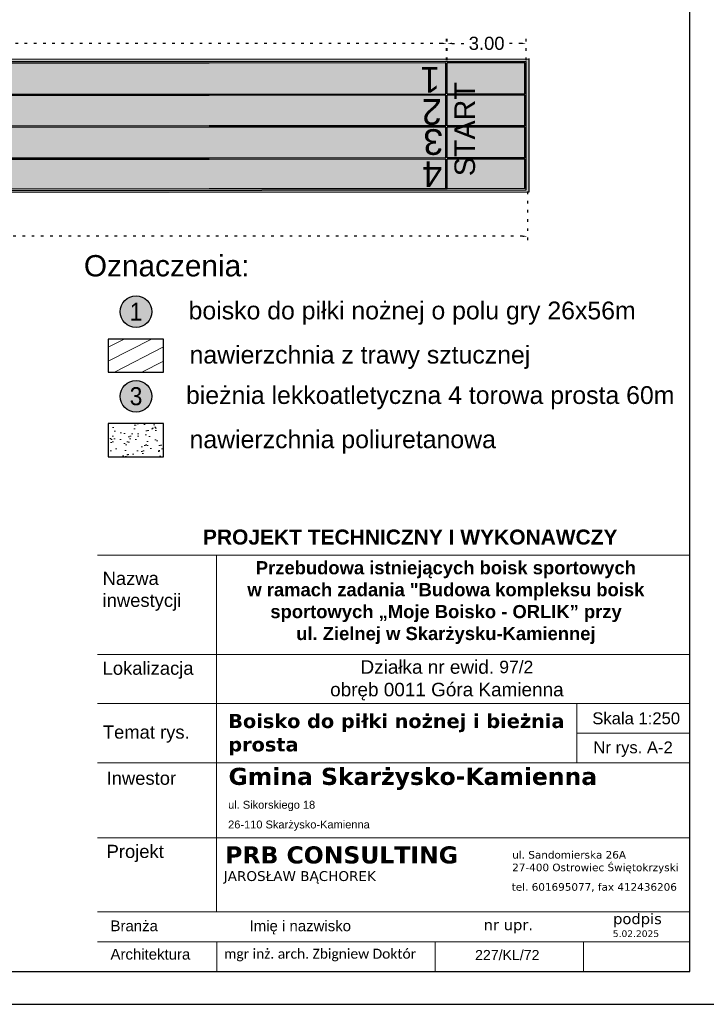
# Model space of a CAD drawing. Header units: millimetres. Extents: x 74583 to 75292, y 11361 to 11727.
# Tile 4 of 85: x 74813 to 74839, y 11653 to 11690. Entities that reach past the tile are written whole.
import ezdxf
from ezdxf.enums import TextEntityAlignment as Align

# ---------------------------------------------------------------- set-up
doc = ezdxf.new("R2010")
doc.units = ezdxf.units.MM
doc.set_wipeout_variables(frame=1)
doc.linetypes.add('1', pattern=[0])
doc.linetypes.add('DOT', pattern=[0.25, 0, -0.25])
doc.layers.add('bieżnia', color=7, linetype='Continuous')
doc.layers.add('pzt zawsze widoczna', color=7, linetype='Continuous')
doc.layers.add('pzt zielen', color=92, linetype='Continuous', lineweight=13)
doc.layers.add('wymiary', color=250, linetype='Continuous', lineweight=5)
doc.styles.add('ARIAL', font='ARIAL.TTF', dxfattribs={"width": 0.9})
doc.styles.add('do mapy w cm', font='verdana.TTF', dxfattribs={"height": 150})
doc.styles.add('GENERATED_STYLE_1', font='ARIAL.TTF')
doc.styles.get("Standard").update_dxf_attribs({"font": 'ARIAL.TTF'})
doc.dimstyles.get("Standard").update_dxf_attribs({"dimtxt": 0.5, "dimasz": 0.18, "dimexe": 0.18, "dimexo": 0.0625, "dimgap": 0.09, "dimtad": 0, "dimtih": 1, "dimtoh": 1, "dimzin": 0, "dimdsep": 46, "dimtxsty": 'Standard', "dimcen": 0.09, "dimadec": 0, "dimazin": 0, "dimtfac": 1, "dimtofl": 0, "dimtmove": 0, "dimatfit": 3, "dimfxl": 1, "dimtolj": 1, "dimtzin": 0, "dimarcsym": 0})

# ---------------------------------------------------------------- blocks, each defined once
blk = doc.blocks.new('*D537')
at = {"layer": 'Defpoints', "color": 0, "linetype": '1'}
for p in [(74752.308, 11683.946), (74832.305, 11683.946), (74752.308, 11682.183)]:
    blk.add_point(p, dxfattribs=at)
at = {"layer": 'wymiary', "color": 0, "linetype": 'DOT', "lineweight": -2}
for p, q in [((74752.308, 11683.884), (74752.308, 11682.003)), ((74832.305, 11683.884), (74832.305, 11682.003)), ((74752.488, 11682.183), (74791.373, 11682.183)), ((74832.125, 11682.183), (74793.24, 11682.183))]:
    blk.add_line(p, q, dxfattribs=at)
at = {"layer": 'wymiary', "color": 0, "linetype": '1'}
for points in [[(74752.488, 11682.213), (74752.488, 11682.153), (74752.308, 11682.183)], [(74832.125, 11682.153), (74832.125, 11682.213), (74832.305, 11682.183)]]:
    blk.add_solid(points, dxfattribs=at)
at = {"layer": 'wymiary', "color": 0, "linetype": '1', "lineweight": 9, "insert": (74792.307, 11682.183), "char_height": 0.5, "attachment_point": 5}
blk.add_mtext('\\A1;80.00', dxfattribs=at)
blk = doc.blocks.new('*D538')
at = {"layer": 'Defpoints', "color": 0, "linetype": '1'}
for p in [(74829.259, 11689.515), (74829.259, 11688.821), (74832.254, 11688.821)]:
    blk.add_point(p, dxfattribs=at)
at = {"layer": 'wymiary', "color": 0, "linetype": 'DOT', "lineweight": -2}
for p, q in [((74829.259, 11688.883), (74829.259, 11689.695)), ((74829.439, 11689.515), (74830.018, 11689.515)), ((74832.074, 11689.515), (74831.495, 11689.515)), ((74832.254, 11688.883), (74832.254, 11689.695))]:
    blk.add_line(p, q, dxfattribs=at)
at = {"layer": 'wymiary', "color": 0, "linetype": '1'}
for points in [[(74829.439, 11689.545), (74829.439, 11689.485), (74829.259, 11689.515)], [(74832.074, 11689.485), (74832.074, 11689.545), (74832.254, 11689.515)]]:
    blk.add_solid(points, dxfattribs=at)
at = {"layer": 'wymiary', "color": 0, "linetype": '1', "lineweight": 9, "insert": (74830.757, 11689.515), "char_height": 0.5, "attachment_point": 5}
blk.add_mtext('\\A1;3.00', dxfattribs=at)
blk = doc.blocks.new('*D539')
at = {"layer": 'Defpoints', "color": 0, "linetype": '1'}
for p in [(74769.232, 11689.515), (74769.232, 11689.258), (74829.237, 11688.821)]:
    blk.add_point(p, dxfattribs=at)
at = {"layer": 'wymiary', "color": 0, "linetype": 'DOT', "lineweight": -2}
for p, q in [((74769.232, 11689.321), (74769.232, 11689.695)), ((74769.412, 11689.515), (74798.301, 11689.515)), ((74829.057, 11689.515), (74800.169, 11689.515)), ((74829.237, 11688.883), (74829.237, 11689.695))]:
    blk.add_line(p, q, dxfattribs=at)
at = {"layer": 'wymiary', "color": 0, "linetype": '1'}
for points in [[(74769.412, 11689.545), (74769.412, 11689.485), (74769.232, 11689.515)], [(74829.057, 11689.485), (74829.057, 11689.545), (74829.237, 11689.515)]]:
    blk.add_solid(points, dxfattribs=at)
at = {"layer": 'wymiary', "color": 0, "linetype": '1', "lineweight": 9, "insert": (74799.235, 11689.515), "char_height": 0.5, "attachment_point": 5}
blk.add_mtext('\\A1;60.00', dxfattribs=at)

msp = doc.modelspace()

# ---------------------------------------------------------------- hatches: boundary and pattern name
at = {"layer": 'pzt zielen', "lineweight": 5}
h = msp.add_hatch(dxfattribs=at)
h.set_pattern_fill('ANSI31', color=3, scale=0.15, angle=342.203, style=0)
h.set_pattern_definition([(27.203045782, (-3688474.56895, -2919375.79086), (-0.21771540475, 0.423572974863), [])])
h.paths.add_polyline_path([(74818.48, 11677.017), (74818.48, 11678.277), (74816.38, 11678.277), (74816.38, 11677.017)])
at = {"layer": 'wymiary'}
h = msp.add_hatch(dxfattribs=at)
h.set_pattern_fill('AR-SAND', color=20, scale=0.01, angle=60.5439, style=0)
h.set_pattern_definition([(98.0439, (74906.9082, 11766.95264), (-0.4340164, 0.2267402), [0, -0.38608, 0, -0.4318, 0, -0.41275]), (68.0439, (74906.9082, 11766.95264), (-0.403107, 0.743918), [0, -0.20828, 0, -0.34798, 0, -0.13335]), (28.0439, (74906.75456, 11766.6806), (0.3877243, 0.6894497), [0, -0.127, 0, -0.4572, 0, -0.5969]), (18.0439, (74906.75456, 11766.6806), (0.181372, 0.7744805), [0, -0.0635, 0, -0.29972, 0, -0.3429])])
h.paths.add_polyline_path([(74752.207, 11688.863), (74832.354, 11688.933), (74832.358, 11683.845), (74758.021, 11683.786), (74752.212, 11683.813)])
h = msp.add_hatch(color=2, dxfattribs=at)
edge = h.paths.add_edge_path()
edge.add_arc((74817.439, 11679.315), 0.6, 0, 360)
h = msp.add_hatch(color=2, dxfattribs=at)
edge = h.paths.add_edge_path()
edge.add_arc((74817.439, 11676.099), 0.6, 0, 360)
h = msp.add_hatch(dxfattribs=at)
h.set_pattern_fill('AR-SAND', color=20, scale=0.01, angle=60.5439, style=0)
h.set_pattern_definition([(98.0439, (74933.6885, 11750.6577), (-0.4340164, 0.2267402), [0, -0.38608, 0, -0.4318, 0, -0.41275]), (68.0439, (74933.6885, 11750.6577), (-0.403107, 0.743918), [0, -0.20828, 0, -0.34798, 0, -0.13335]), (28.0439, (74933.53485, 11750.38565), (0.3877243, 0.6894497), [0, -0.127, 0, -0.4572, 0, -0.5969]), (18.0439, (74933.53485, 11750.38565), (0.181372, 0.7744805), [0, -0.0635, 0, -0.29972, 0, -0.3429])])
h.paths.add_polyline_path([(74816.38, 11675.061), (74818.48, 11675.061), (74818.48, 11673.801), (74816.38, 11673.801)])

# ---------------------------------------------------------------- linework, layer by layer
at = {"lineweight": 30}
for p, q in [((74752.207, 11688.865, 0.222), (74832.354, 11688.933, -0.07)), ((74832.354, 11688.946, -0.07), (74832.358, 11683.858, -0.07)), ((74832.358, 11683.858, -0.07), (74752.212, 11683.818, -0.07))]:
    msp.add_line(p, q, dxfattribs=at)
at = {"color": 7}
for p, q in [((74832.258, 11688.825, -0.07), (74767.204, 11688.772, -0.07)), ((74820.217, 11688.765, -0.07), (74769.258, 11688.725, -0.07)), ((74829.208, 11688.772, -0.07), (74820.217, 11688.765, -0.07)), ((74832.208, 11688.774, -0.07), (74829.258, 11688.772, -0.07)), ((74832.209, 11687.594, -0.135), (74832.208, 11688.774, -0.135)), ((74832.262, 11683.944, -0.135), (74832.258, 11688.825, -0.135)), ((74769.259, 11687.552, -0.07), (74820.218, 11687.586)), ((74820.218, 11687.537), (74769.259, 11687.504, -0.07)), ((74820.218, 11687.586), (74829.209, 11687.592, -0.07)), ((74829.209, 11687.543, -0.07), (74820.218, 11687.537)), ((74829.259, 11687.592, -0.102), (74832.209, 11687.594, -0.135)), ((74832.209, 11687.544, -0.135), (74829.259, 11687.543, -0.102)), ((74832.21, 11686.384, -0.135), (74832.209, 11687.544, -0.135)), ((74820.219, 11686.375), (74769.26, 11686.335, -0.07)), ((74820.219, 11686.325), (74769.26, 11686.285, -0.07)), ((74829.21, 11686.382, -0.07), (74820.219, 11686.375)), ((74829.21, 11686.332, -0.07), (74820.219, 11686.325)), ((74832.21, 11686.384, -0.135), (74829.26, 11686.382, -0.102)), ((74832.21, 11686.334, -0.135), (74829.26, 11686.332, -0.102)), ((74832.211, 11685.164, -0.135), (74832.21, 11686.334, -0.135)), ((74820.22, 11685.155), (74769.261, 11685.115, -0.07)), ((74820.22, 11685.105), (74769.261, 11685.065, -0.07)), ((74829.211, 11685.162, -0.07), (74820.22, 11685.155)), ((74829.211, 11685.112, -0.07), (74820.22, 11685.105)), ((74832.211, 11685.164, -0.135), (74829.261, 11685.162, -0.102)), ((74832.211, 11685.114, -0.135), (74829.261, 11685.112, -0.102)), ((74832.212, 11683.995, -0.135), (74832.211, 11685.114, -0.135)), ((74758.121, 11683.885, -0.07), (74832.262, 11683.944, -0.07)), ((74820.221, 11683.985, -0.07), (74769.262, 11683.945, -0.07)), ((74829.262, 11683.992, -0.07), (74820.221, 11683.985, -0.07)), ((74832.212, 11683.995, -0.07), (74829.262, 11683.992, -0.07))]:
    msp.add_line(p, q, dxfattribs=at)
at = {"color": 250, "ltscale": 10}
for p, q in [((74829.209, 11687.592, -0.07), (74829.208, 11688.772, -0.07)), ((74829.259, 11687.592, -0.07), (74829.258, 11688.772, -0.07)), ((74829.21, 11686.382, -0.07), (74829.209, 11687.543, -0.07)), ((74829.26, 11686.382, -0.07), (74829.259, 11687.543, -0.07)), ((74829.211, 11685.162, -0.07), (74829.21, 11686.332, -0.07)), ((74829.261, 11685.162, -0.07), (74829.26, 11686.332, -0.07)), ((74829.212, 11683.992, -0.07), (74829.211, 11685.112, -0.07)), ((74829.262, 11683.992, -0.07), (74829.261, 11685.112, -0.07))]:
    msp.add_line(p, q, dxfattribs=at)
at = {"layer": 'pzt zawsze widoczna', "color": 250, "lineweight": -3}
for points in [[(74818.48, 11677.017), (74818.48, 11678.277), (74816.38, 11678.277), (74816.38, 11677.017)], [(74818.48, 11673.801), (74818.48, 11675.061), (74816.38, 11675.061), (74816.38, 11673.801)]]:
    msp.add_lwpolyline(points, close=True, dxfattribs=at)
at = {"layer": 'pzt zawsze widoczna', "color": 7}
for centre in [(74817.439, 11679.315), (74817.439, 11676.099)]:
    msp.add_circle(centre, 0.6, dxfattribs=at)
at = {"layer": 'wymiary', "color": 1, "linetype": '1', "lineweight": 9}
msp.add_line((74832.358, 11683.858, -0.07), (74832.358, 11683.858, -0.07), dxfattribs=at)

# ---------------------------------------------------------------- texts
at = {"color": 7, "style": 'GENERATED_STYLE_1'}
msp.add_text('START', height=0.7808, rotation=90.06, dxfattribs=at).set_placement((74830.314, 11686.254, 0.032), align=Align.CENTER)
at = {"layer": 'bieżnia', "color": 7, "linetype": 'Continuous', "style": 'GENERATED_STYLE_1'}
for s, p in [('1', (74828.61, 11688.621, 0.04)), ('2', (74828.678, 11687.397, 0.04)), ('3', (74828.731, 11686.254, 0.04)), ('4', (74828.687, 11685.033, 0.04))]:
    msp.add_text(s, height=0.976, rotation=180.06, dxfattribs=at).set_placement(p, align=Align.CENTER)
at = {"layer": 'pzt zawsze widoczna', "color": 7, "style": 'ARIAL'}
for s, insert, char_height, width, attachment_point in [('\\pxql;{\\W1;Oznaczenia:}', (74821.705, 11681.468), 0.81, 6.24686, 3), ('{\\W1;boisko do piłki nożnej o polu gry 26x56m}', (74836.417, 11679.7), 0.675, 19.33582, 3), ('\\pxqc;1', (74817.439, 11679.315), 0.6875, 0.8745, 5), ('\\pxql;{\\W1;nawierzchnia z trawy sztucznej}', (74833.631, 11678.019), 0.675, 14.15848, 3), ('\\pxqc;3', (74817.439, 11676.099), 0.6875, 0.8745, 5), ('{\\W1;bieżnia lekkoatletyczna 4 torowa prosta 60m}', (74837.89, 11676.484), 0.675, 19.33582, 3), ('\\pxql;{\\W1;nawierzchnia poliuretanowa}', (74833.631, 11674.803), 0.675, 14.15848, 3)]:
    msp.add_mtext(s, dxfattribs=dict(at, insert=insert, char_height=char_height, width=width, attachment_point=attachment_point))

# ---------------------------------------------------------------- dimensions: what is measured, and where the dimension line sits
at = {"layer": 'wymiary', "color": 0, "linetype": '1', "lineweight": 9}
for base, p1, p2, override, picture, middle in [((74769.2325, 11689.5145), (74829.2373, 11688.8208), (74769.2325, 11689.2581), {"dimtmove": 1}, '*D539', (74799.2349, 11689.5145)), ((74752.308, 11682.183), (74832.305, 11683.946), (74752.308, 11683.946), {"dimscale": 1}, '*D537', (74792.307, 11682.183))]:
    dim = msp.add_linear_dim(base=base, p1=p1, p2=p2, dimstyle='Standard', override=override, dxfattribs=at)
    dim.commit()
    dim.dimension.update_dxf_attribs({"geometry": picture, "text_midpoint": middle})
dim = msp.add_linear_dim(base=(74829.2592, 11689.51454), p1=(74832.25421, 11688.82078), p2=(74829.2592, 11688.82078), dimstyle='Standard', dxfattribs=at)
dim.commit()
dim.dimension.update_dxf_attribs({"geometry": '*D538', "text_midpoint": (74830.75671, 11689.51454)})

# ---------------------------------------------------------------- wipeouts: each hides what was drawn before it
at = {"color": 250, "lineweight": 9}
msp.add_wipeout([(74815.975, 11671.443), (74838.475, 11671.443), (74838.475, 11654.239), (74815.975, 11654.239)], dxfattribs=at)

# ---------------------------------------------------------------- next in the draw order: wipeouts: each hides what was drawn before it
msp.add_wipeout([(74815.975, 11671.443), (74838.475, 11671.443), (74838.475, 11654.239), (74815.975, 11654.239)], dxfattribs=at)

# ---------------------------------------------------------------- next in the draw order: wipeouts: each hides what was drawn before it
msp.add_wipeout([(74815.975, 11671.443), (74838.475, 11671.443), (74838.475, 11654.239), (74815.975, 11654.239)], dxfattribs=at)

# ---------------------------------------------------------------- next in the draw order: linework, layer by layer
at = {"color": 7, "lineweight": 9}
for p, q in [((74838.475, 11670.061), (74815.975, 11670.061)), ((74820.495, 11670.061), (74820.495, 11656.499)), ((74838.475, 11666.286), (74815.975, 11666.286)), ((74838.475, 11664.426), (74815.975, 11664.426)), ((74838.475, 11664.426), (74815.975, 11664.426)), ((74838.475, 11664.426), (74815.975, 11664.426)), ((74838.475, 11664.426), (74815.975, 11664.426)), ((74820.495, 11664.426), (74820.495, 11658.759)), ((74834.189, 11662.166), (74834.189, 11664.426)), ((74834.189, 11663.296), (74838.475, 11663.296)), ((74838.475, 11662.166), (74815.975, 11662.166)), ((74838.475, 11662.166), (74815.975, 11662.166)), ((74838.475, 11659.319), (74815.975, 11659.319)), ((74838.475, 11656.499), (74815.975, 11656.499)), ((74838.475, 11656.499), (74815.975, 11656.499)), ((74838.475, 11655.369), (74815.975, 11655.369)), ((74838.475, 11655.369), (74815.975, 11655.369)), ((74838.475, 11655.369), (74815.975, 11655.369)), ((74838.475, 11655.369), (74815.975, 11655.369)), ((74820.503, 11655.369), (74820.503, 11654.239)), ((74828.804, 11655.369), (74828.804, 11654.239)), ((74834.437, 11655.369), (74834.437, 11654.239)), ((74838.475, 11654.239), (74815.975, 11654.239)), ((74838.475, 11654.239), (74815.975, 11654.239)), ((74838.475, 11654.239), (74815.975, 11654.239))]:
    msp.add_line(p, q, dxfattribs=at)
at = {"color": 7}
for points in [[(74839.725, 11652.989), (74839.725, 11727.239), (74734.725, 11727.239), (74734.725, 11652.989)], [(74839.725, 11652.989), (74839.725, 11727.239), (74734.725, 11727.239), (74734.725, 11652.989)], [(74739.463, 11725.989), (74739.463, 11654.239), (74838.475, 11654.239), (74838.475, 11725.989)]]:
    msp.add_lwpolyline(points, close=True, dxfattribs=at)

# ---------------------------------------------------------------- next in the draw order: texts
at = {"color": 7, "lineweight": 9, "attachment_point": 1, "style": 'do mapy w cm'}
for s, insert, char_height, width in [('{\\fArial|b1|i0|c238|p34;      PROJEKT TECHNICZNY I WYKONAWCZY}', (74818.653, 11671.035), 0.57, 17.96632), ('\\pxi-0.025144,l0.025144,qc,t0.025144;{\\fArial|b1|i0|c238|p34;\\C256;Przebudowa istniejących boisk sportowych \\Pw ramach zadania "Budowa kompleksu boisk sportowych „Moje Boisko - ORLIK” przy \\Pul. Zielnej w Skarżysku-Kamiennej }', (74820.254, 11669.834), 0.5, 17.9082), ('{\\fArial|b0|i0|c0|p34;Nazwa inwestycji}', (74816.169, 11669.429), 0.5, 4.25432), ('{\\fArial|b0|i0|c0|p34;Lokalizacja}', (74816.169, 11666.015), 0.5, 20.56945), ('\\A1;\\pxqc;{\\fArial|b0|i0|c238|p34;\\H1.0833x;Działka nr ewid. \\H0.923105x;97/2\\P\\H1.083159x;obręb 0011 Góra Kamienna\\P\\pi12.794,l0,q*;\\H0.92323x; }', (74821.894, 11666.069), 0.475, 14.70606), ('{\\fVerdana|b1|i0|c238|p34;\\H0.937324x;Boisko do piłki nożnej i bieżnia prosta}', (74820.942, 11664.025), 0.57, 13.04021), ('{\\fArial|b0|i0|c0|p34;\\C0;Skala 1:\\fArial|b0|i0|c238|p34;250}', (74834.77, 11664.086), 0.452, 3.51482), ('{\\fArial|b0|i0|c0|p34;Temat rys.}', (74816.178, 11663.587), 0.5, 20.56945), ('{\\fArial|b0|i0|c0|p34;\\C0;Nr rys. \\fArial|b0|i0|c238|p34;A-2}', (74834.812, 11662.981), 0.452, 4.32268), ('{\\fArial|b0|i0|c0|p34;Inwestor}', (74816.321, 11661.834), 0.5, 20.56945), ('\\pxi0.070106;{\\fVerdana|b1|i0|c238|p34;\\C256;Gmina Skarżysko-Kamienna}', (74820.908, 11661.979), 0.65, 18.11337), ('\\pxsm1.5;{\\fArial|b0|i0|c238|p32;\\H1.041667x;\\C256;ul. Sikorskiego 18\\P26-110 Skarżysko-Kamienna}', (74820.937, 11660.724), 0.288, 6.73947), ('{\\fArial|b0|i0|c0|p34;Projekt}', (74816.321, 11659.051), 0.5, 20.56945), ('{\\fVerdana|b1|i0|c238|p34;PRB CONSULTING}', (74820.826, 11658.993), 0.65, 17.32277), ('ul. Sandomierska 26A\\P27-400 Ostrowiec Świętokrzyski\\P^I ', (74831.728, 11658.816), 0.288, 6.73947), ('JAROSŁAW BĄCHOREK', (74820.769, 11658.051), 0.375, 9.12168), ('tel. 601695077, fax 412436206', (74831.709, 11657.594), 0.288, 6.73947), ('{\\fArial|b0|i0|c238|p34;Branża}', (74816.469, 11656.175), 0.4068, 3.84566), ('{\\fArial|b0|i0|c238|p34;Imię i nazwisko}', (74821.752, 11656.175), 0.4068, 6.74759), ('podpis', (74835.561, 11656.443), 0.4068, 2.35031), ('nr upr.', (74830.645, 11656.213), 0.4068, 3.42923), ('5.02.2025', (74835.55, 11655.799), 0.2518, 2.34652), ('{\\fArial|b0|i0|c238|p34;Architektura}', (74816.469, 11655.096), 0.4068, 5.33383), ('{\\fCalibri|b0|i0|c238|p34;\\C0;mgr inż. arch. Zbigniew Doktór }', (74820.783, 11655.1), 0.37667, 7.60939), ('{\\fArial|b0|i0|c238|p34;227/KL/72}', (74830.317, 11655.054), 0.3842, 6.81504)]:
    msp.add_mtext(s, dxfattribs=dict(at, insert=insert, char_height=char_height, width=width))

doc.saveas('drawing.dxf')
